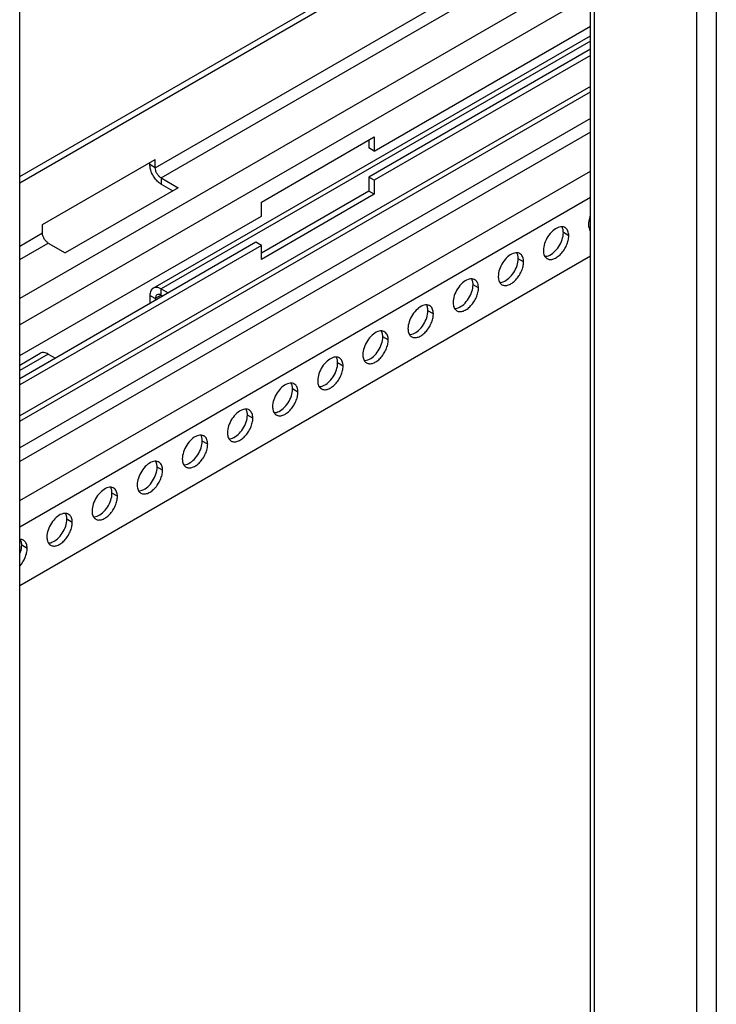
# Model space of a CAD drawing. Header units: inches. Extents: x 5 to 265, y 5 to 171.
# Tile 106 of 212: x 190.53 to 195.99, y 92.91 to 100.62. Entities that reach past the tile are written whole.
import ezdxf

# ---------------------------------------------------------------- set-up
doc = ezdxf.new("R2010")
doc.units = ezdxf.units.IN
doc.header["$LTSCALE"] = 14.96
doc.header["$MEASUREMENT"] = 0
doc.layers.get('0').update_dxf_attribs({"linetype": 'CONTINUOUS'})
doc.layers.add('03_ALL_AXES', color=7, linetype='CONTINUOUS')

msp = doc.modelspace()

# ---------------------------------------------------------------- linework, layer by layer
at = {"color": 7, "linetype": 'Continuous'}
for p, q in [((190.5337, 73.151), (190.5337, 126.143)), ((195.8363, 124.5603), (195.8363, 58.4236)), ((195.9904, 124.5603), (195.9904, 58.4236)), ((195.0046, 60.5139), (195.0046, 123.458)), ((195.0365, 60.4694), (195.0365, 123.438)), ((190.5337, 99.3942), (195.0046, 101.9755)), ((190.5337, 99.3452), (195.0046, 101.9265)), ((191.5957, 99.4628), (195.0046, 101.4309)), ((191.6417, 99.3832), (195.0046, 101.3248)), ((195.0046, 101.0186), (190.5337, 98.4373)), ((195.0046, 100.8144), (190.5337, 98.2332)), ((191.5792, 98.5198), (195.0046, 100.4975)), ((195.0046, 100.4552), (191.6417, 98.5136)), ((195.0046, 100.1), (190.5337, 97.5187)), ((190.5337, 97.4765), (195.0046, 100.0577)), ((195.0046, 99.8485), (190.5337, 97.2672)), ((195.0046, 99.7424), (190.5337, 97.1611)), ((192.4266, 99.1934), (193.3105, 99.7037)), ((193.268, 99.6792), (193.268, 99.6183)), ((193.3105, 99.7037), (193.3105, 99.5938)), ((193.3105, 99.5938), (193.268, 99.6183)), ((190.7119, 99.0178), (191.5957, 99.5281)), ((191.5957, 99.4628), (191.5957, 99.5281)), ((190.5337, 96.8549), (195.0046, 99.4362)), ((191.5533, 99.4873), (191.5533, 99.5036)), ((191.5957, 99.4628), (191.5533, 99.4873)), ((191.6417, 99.3832), (191.6417, 99.3342)), ((191.6417, 99.3832), (191.7748, 99.3063)), ((193.268, 99.3889), (193.268, 99.2791)), ((193.3105, 99.3644), (193.268, 99.3889)), ((193.3105, 99.3644), (193.3105, 99.2546)), ((191.7748, 99.3063), (190.8909, 98.796)), ((191.6417, 99.3342), (191.7324, 99.2819)), ((193.268, 99.2791), (192.4266, 98.7933)), ((193.3105, 99.2546), (193.268, 99.2791)), ((190.5337, 96.6508), (195.0046, 99.2321)), ((193.3105, 99.2546), (192.4266, 98.7443)), ((192.4266, 99.0835), (192.4266, 99.1934)), ((190.5337, 97.9907), (192.4266, 99.0835)), ((190.7119, 98.9525), (190.7119, 99.0178)), ((190.5337, 98.8496), (190.7119, 98.9525)), ((192.3842, 98.8786), (190.5337, 97.8102)), ((190.5337, 98.7435), (190.7578, 98.8729)), ((192.4266, 98.8541), (190.5337, 97.7612)), ((190.7578, 98.8729), (190.8909, 98.796)), ((192.4266, 98.8541), (192.3842, 98.8786)), ((192.4266, 98.7443), (192.4266, 98.8541)), ((190.5337, 96.1911), (195.0046, 98.7724)), ((191.6417, 98.4646), (191.6417, 98.5136)), ((191.6417, 98.5136), (191.6968, 98.4818)), ((191.5533, 98.4626), (191.5533, 98.3989)), ((191.5957, 98.4381), (191.5533, 98.4626)), ((191.6417, 98.4646), (191.5957, 98.4381)), ((191.5957, 98.4381), (191.5957, 98.4234)), ((191.6417, 98.4646), (191.6544, 98.4573)), ((190.5337, 97.9162), (190.6953, 98.0095)), ((190.7578, 98.0033), (190.5337, 97.8739)), ((190.7578, 98.0033), (190.813, 97.9715))]:
    msp.add_line(p, q, dxfattribs=at)
for points, knots in [([(191.618, 99.3517), (191.6083, 99.3603), (191.5907, 99.3802), (191.5704, 99.4143), (191.557, 99.4505), (191.5533, 99.4754), (191.5533, 99.4873)], [0, 0, 0, 0, 0.251964, 0.514399, 0.769205, 1, 1, 1, 1]), ([(191.6417, 99.3832), (191.6352, 99.387), (191.6228, 99.3973), (191.6084, 99.417), (191.5986, 99.4394), (191.5957, 99.4553), (191.5957, 99.4628)], [0, 0, 0, 0, 0.237222, 0.499999, 0.762776, 1, 1, 1, 1]), ([(191.6417, 99.3342), (191.6397, 99.3354), (191.6313, 99.3405), (191.6235, 99.3467), (191.618, 99.3517)], [0, 0, 0, 0, 0.238551, 1, 1, 1, 1]), ([(190.7578, 98.8729), (190.7513, 98.8766), (190.7389, 98.887), (190.7245, 98.9067), (190.7147, 98.9291), (190.7119, 98.945), (190.7119, 98.9525)], [0, 0, 0, 0, 0.237222, 0.499999, 0.762776, 1, 1, 1, 1]), ([(191.5792, 98.5198), (191.5751, 98.5174), (191.5674, 98.5109), (191.5591, 98.4975), (191.5543, 98.481), (191.5533, 98.4689), (191.5533, 98.4626)], [0, 0, 0, 0, 0.217755, 0.450891, 0.710462, 1, 1, 1, 1]), ([(191.6417, 98.5136), (191.6362, 98.5168), (191.6253, 98.522), (191.6085, 98.526), (191.5928, 98.5256), (191.5833, 98.5222), (191.5792, 98.5198)], [0, 0, 0, 0, 0.289537, 0.549107, 0.782244, 1, 1, 1, 1]), ([(191.6092, 98.4678), (191.6048, 98.4653), (191.5972, 98.4558), (191.5957, 98.4443), (191.5957, 98.4381)], [0, 0, 0, 0, 0.449242, 1, 1, 1, 1]), ([(191.6417, 98.4646), (191.6363, 98.4677), (191.6256, 98.4722), (191.6136, 98.4704), (191.6092, 98.4678)], [0, 0, 0, 0, 0.550756, 1, 1, 1, 1]), ([(190.7578, 98.0033), (190.7523, 98.0065), (190.7414, 98.0117), (190.7247, 98.0157), (190.7089, 98.0153), (190.6994, 98.0119), (190.6953, 98.0095)], [0, 0, 0, 0, 0.289537, 0.549107, 0.782244, 1, 1, 1, 1])]:
    msp.add_open_spline(points, degree=3, knots=knots, dxfattribs=at)
at = {"layer": '03_ALL_AXES', "color": 7, "linetype": 'Continuous'}
for p, q in [((193.3105, 99.5938), (195.0046, 100.5719)), ((195.0046, 100.3915), (193.268, 99.3889)), ((195.0046, 100.3425), (193.3105, 99.3644)), ((194.8346, 98.9298), (194.7922, 98.9543)), ((194.4811, 98.7257), (194.4387, 98.7502)), ((194.1275, 98.5216), (194.0851, 98.5461)), ((193.774, 98.3174), (193.7315, 98.3419)), ((193.4204, 98.1133), (193.378, 98.1378)), ((193.0669, 97.9092), (193.0244, 97.9337)), ((192.7133, 97.7051), (192.6709, 97.7296)), ((192.3598, 97.5009), (192.3173, 97.5254)), ((192.0062, 97.2968), (191.9638, 97.3213)), ((191.6527, 97.0927), (191.6102, 97.1172)), ((191.2991, 96.8886), (191.2567, 96.9131)), ((190.9456, 96.6845), (190.9031, 96.709)), ((190.592, 96.4803), (190.5496, 96.5048))]:
    msp.add_line(p, q, dxfattribs=at)
for centre, radius, start, end in [((194.7798, 98.9422), 0.0585, 84.93166, 89.90132), ((194.782, 98.9533), 0.0471, 51.40328, 60.02865), ((195.0501, 99.0028), 0.0578, 211.72213, 216.00396), ((195.0019, 99.0354), 0.0626, 269.87248, 272.01325), ((194.4262, 98.7381), 0.0585, 84.93166, 89.90132), ((194.4284, 98.7492), 0.0471, 51.40328, 60.02865), ((194.6886, 98.7916), 0.0471, 231.40328, 240.02865), ((194.0727, 98.5339), 0.0585, 84.93166, 89.90132), ((194.0749, 98.545), 0.0471, 51.40328, 60.02865), ((194.335, 98.5875), 0.0471, 231.40328, 240.02865), ((193.7191, 98.3298), 0.0585, 84.93166, 89.90132), ((193.7213, 98.3409), 0.0471, 51.40328, 60.02865), ((193.9815, 98.3834), 0.0471, 231.40328, 240.02865), ((193.3656, 98.1257), 0.0585, 84.93166, 89.90132), ((193.3678, 98.1368), 0.0471, 51.40328, 60.02865), ((193.6279, 98.1792), 0.0471, 231.40328, 240.02865), ((193.012, 97.9216), 0.0585, 84.93166, 89.90132), ((193.0142, 97.9327), 0.0471, 51.40328, 60.02865), ((193.2744, 97.9751), 0.0471, 231.40328, 240.02865), ((192.6585, 97.7174), 0.0585, 84.93166, 89.90132), ((192.6607, 97.7285), 0.0471, 51.40328, 60.02865), ((192.9208, 97.771), 0.0471, 231.40328, 240.02865), ((192.3049, 97.5133), 0.0585, 84.93166, 89.90132), ((192.3071, 97.5244), 0.0471, 51.40328, 60.02865), ((192.5673, 97.5669), 0.0471, 231.40328, 240.02865), ((191.9514, 97.3092), 0.0585, 84.93166, 89.90132), ((191.9536, 97.3203), 0.0471, 51.40328, 60.02865), ((192.2137, 97.3628), 0.0471, 231.40328, 240.02865), ((191.5978, 97.1051), 0.0585, 84.93166, 89.90132), ((191.6, 97.1162), 0.0471, 51.40328, 60.02865), ((191.8602, 97.1586), 0.0471, 231.40328, 240.02865), ((191.2443, 96.901), 0.0585, 84.93166, 89.90132), ((191.2465, 96.9121), 0.0471, 51.40328, 60.02865), ((191.5066, 96.9545), 0.0471, 231.40328, 240.02865), ((190.8907, 96.6968), 0.0585, 84.93166, 89.90132), ((190.8929, 96.7079), 0.0471, 51.40328, 60.02865), ((191.1531, 96.7504), 0.0471, 231.40328, 240.02865), ((190.5372, 96.4927), 0.0585, 84.93166, 89.90132), ((190.5394, 96.5038), 0.0471, 51.40328, 60.02865), ((190.7995, 96.5463), 0.0471, 231.40328, 240.02865)]:
    msp.add_arc(centre, radius, start, end, dxfattribs=at)
for points, knots in [([(195.0033, 99.0856), (195.0011, 99.08), (194.9936, 99.0586), (194.9895, 99.0358), (194.9895, 99.0192)], [0, 0, 0, 0, 0.266461, 1, 1, 1, 1]), ([(194.7525, 98.9954), (194.7367, 98.9895), (194.7056, 98.9684), (194.6692, 98.9243), (194.6435, 98.8717), (194.6359, 98.8333), (194.6359, 98.8151)], [0, 0, 0, 0, 0.22565, 0.487907, 0.756853, 1, 1, 1, 1]), ([(194.7799, 99.0007), (194.7777, 99.0007), (194.7684, 99.0002), (194.7592, 98.9979), (194.7525, 98.9954)], [0, 0, 0, 0, 0.235436, 1, 1, 1, 1]), ([(194.7862, 98.9901), (194.7858, 98.9911), (194.7843, 98.9949), (194.7824, 98.9985), (194.7808, 99.0011)], [0, 0, 0, 0, 0.257173, 1, 1, 1, 1]), ([(194.8055, 98.9941), (194.804, 98.995), (194.7975, 98.9982), (194.7904, 99), (194.785, 99.0005)], [0, 0, 0, 0, 0.245653, 1, 1, 1, 1]), ([(194.7922, 98.9543), (194.7922, 98.9575), (194.7917, 98.9697), (194.7894, 98.9818), (194.7862, 98.9901)], [0, 0, 0, 0, 0.268124, 1, 1, 1, 1]), ([(194.8346, 98.9298), (194.8346, 98.9362), (194.8337, 98.9483), (194.8283, 98.9698), (194.8192, 98.9839), (194.8114, 98.9901)], [0, 0, 0, 0, 0.287162, 0.548363, 1, 1, 1, 1]), ([(194.9895, 99.0192), (194.9895, 99.0147), (194.9903, 98.9986), (194.9948, 98.9823), (195.0009, 98.9724)], [0, 0, 0, 0, 0.276625, 1, 1, 1, 1]), ([(194.665, 98.7508), (194.6721, 98.7467), (194.6897, 98.7422), (194.7181, 98.7479), (194.7471, 98.7637), (194.7749, 98.7883), (194.7994, 98.8198), (194.8187, 98.8555), (194.8313, 98.8925), (194.8346, 98.9178), (194.8346, 98.9298)], [0, 0, 0, 0, 0.086936, 0.18641, 0.303807, 0.437621, 0.582126, 0.729411, 0.871212, 1, 1, 1, 1]), ([(194.6756, 98.774), (194.6914, 98.7799), (194.7225, 98.801), (194.759, 98.8451), (194.7846, 98.8977), (194.7922, 98.9361), (194.7922, 98.9543)], [0, 0, 0, 0, 0.22565, 0.487907, 0.756853, 1, 1, 1, 1]), ([(194.399, 98.7913), (194.3831, 98.7853), (194.3521, 98.7643), (194.3156, 98.7202), (194.29, 98.6676), (194.2824, 98.6292), (194.2824, 98.611)], [0, 0, 0, 0, 0.22565, 0.487907, 0.756853, 1, 1, 1, 1]), ([(194.3221, 98.5699), (194.3379, 98.5758), (194.369, 98.5969), (194.4054, 98.6409), (194.4311, 98.6936), (194.4387, 98.732), (194.4387, 98.7502)], [0, 0, 0, 0, 0.22565, 0.487907, 0.756853, 1, 1, 1, 1]), ([(194.4263, 98.7966), (194.4241, 98.7966), (194.4148, 98.7961), (194.4057, 98.7937), (194.399, 98.7913)], [0, 0, 0, 0, 0.235436, 1, 1, 1, 1]), ([(194.4327, 98.7859), (194.4323, 98.7869), (194.4307, 98.7907), (194.4288, 98.7944), (194.4272, 98.797)], [0, 0, 0, 0, 0.257173, 1, 1, 1, 1]), ([(194.452, 98.79), (194.4504, 98.7909), (194.444, 98.7941), (194.4368, 98.7959), (194.4314, 98.7963)], [0, 0, 0, 0, 0.245653, 1, 1, 1, 1]), ([(194.4387, 98.7502), (194.4387, 98.7534), (194.4382, 98.7655), (194.4358, 98.7777), (194.4327, 98.7859)], [0, 0, 0, 0, 0.268124, 1, 1, 1, 1]), ([(194.4811, 98.7257), (194.4811, 98.732), (194.4802, 98.7442), (194.4748, 98.7657), (194.4657, 98.7798), (194.4578, 98.786)], [0, 0, 0, 0, 0.287162, 0.548363, 1, 1, 1, 1]), ([(194.6359, 98.8151), (194.6359, 98.8106), (194.6368, 98.7945), (194.6412, 98.7782), (194.6474, 98.7683)], [0, 0, 0, 0, 0.276625, 1, 1, 1, 1]), ([(194.6474, 98.7683), (194.6482, 98.7669), (194.6515, 98.762), (194.6557, 98.7575), (194.6592, 98.7548)], [0, 0, 0, 0, 0.258072, 1, 1, 1, 1]), ([(194.6483, 98.7687), (194.6504, 98.7687), (194.6598, 98.7692), (194.6689, 98.7715), (194.6756, 98.774)], [0, 0, 0, 0, 0.235436, 1, 1, 1, 1]), ([(194.3115, 98.5466), (194.3185, 98.5426), (194.3361, 98.5381), (194.3645, 98.5437), (194.3935, 98.5596), (194.4213, 98.5842), (194.4458, 98.6156), (194.4652, 98.6513), (194.4777, 98.6884), (194.4811, 98.7137), (194.4811, 98.7257)], [0, 0, 0, 0, 0.086936, 0.18641, 0.303807, 0.437621, 0.582126, 0.729411, 0.871212, 1, 1, 1, 1]), ([(194.0454, 98.5871), (194.0296, 98.5812), (193.9985, 98.5602), (193.962, 98.5161), (193.9364, 98.4634), (193.9288, 98.4251), (193.9288, 98.4068)], [0, 0, 0, 0, 0.22565, 0.487907, 0.756853, 1, 1, 1, 1]), ([(194.0728, 98.5925), (194.0706, 98.5925), (194.0613, 98.592), (194.0521, 98.5896), (194.0454, 98.5871)], [0, 0, 0, 0, 0.235436, 1, 1, 1, 1]), ([(194.0791, 98.5818), (194.0787, 98.5828), (194.0772, 98.5866), (194.0753, 98.5903), (194.0737, 98.5929)], [0, 0, 0, 0, 0.257173, 1, 1, 1, 1]), ([(194.0984, 98.5859), (194.0969, 98.5868), (194.0904, 98.59), (194.0833, 98.5917), (194.0778, 98.5922)], [0, 0, 0, 0, 0.245653, 1, 1, 1, 1]), ([(194.2824, 98.611), (194.2824, 98.6065), (194.2832, 98.5904), (194.2877, 98.5741), (194.2938, 98.5641)], [0, 0, 0, 0, 0.276625, 1, 1, 1, 1]), ([(193.9579, 98.3425), (193.965, 98.3385), (193.9826, 98.3339), (194.011, 98.3396), (194.04, 98.3555), (194.0678, 98.3801), (194.0923, 98.4115), (194.1116, 98.4472), (194.1242, 98.4843), (194.1275, 98.5096), (194.1275, 98.5216)], [0, 0, 0, 0, 0.086936, 0.18641, 0.303807, 0.437621, 0.582126, 0.729411, 0.871212, 1, 1, 1, 1]), ([(193.9685, 98.3658), (193.9843, 98.3717), (194.0154, 98.3927), (194.0519, 98.4368), (194.0775, 98.4894), (194.0851, 98.5278), (194.0851, 98.5461)], [0, 0, 0, 0, 0.22565, 0.487907, 0.756853, 1, 1, 1, 1]), ([(194.0851, 98.5461), (194.0851, 98.5493), (194.0846, 98.5614), (194.0823, 98.5735), (194.0791, 98.5818)], [0, 0, 0, 0, 0.268124, 1, 1, 1, 1]), ([(194.1275, 98.5216), (194.1275, 98.5279), (194.1266, 98.5401), (194.1212, 98.5616), (194.1121, 98.5756), (194.1043, 98.5819)], [0, 0, 0, 0, 0.287162, 0.548363, 1, 1, 1, 1]), ([(194.2938, 98.5641), (194.2946, 98.5628), (194.298, 98.5578), (194.3021, 98.5534), (194.3056, 98.5506)], [0, 0, 0, 0, 0.258072, 1, 1, 1, 1]), ([(194.2947, 98.5646), (194.2969, 98.5646), (194.3062, 98.565), (194.3154, 98.5674), (194.3221, 98.5699)], [0, 0, 0, 0, 0.235436, 1, 1, 1, 1]), ([(193.6919, 98.383), (193.676, 98.3771), (193.645, 98.356), (193.6085, 98.312), (193.5829, 98.2593), (193.5753, 98.2209), (193.5753, 98.2027)], [0, 0, 0, 0, 0.22565, 0.487907, 0.756853, 1, 1, 1, 1]), ([(193.7192, 98.3883), (193.717, 98.3883), (193.7077, 98.3879), (193.6985, 98.3855), (193.6919, 98.383)], [0, 0, 0, 0, 0.235436, 1, 1, 1, 1]), ([(193.7256, 98.3777), (193.7252, 98.3787), (193.7236, 98.3825), (193.7217, 98.3862), (193.7201, 98.3888)], [0, 0, 0, 0, 0.257173, 1, 1, 1, 1]), ([(193.7449, 98.3817), (193.7433, 98.3826), (193.7369, 98.3859), (193.7297, 98.3876), (193.7243, 98.3881)], [0, 0, 0, 0, 0.245653, 1, 1, 1, 1]), ([(193.7315, 98.3419), (193.7315, 98.3452), (193.7311, 98.3573), (193.7287, 98.3694), (193.7256, 98.3777)], [0, 0, 0, 0, 0.268124, 1, 1, 1, 1]), ([(193.774, 98.3174), (193.774, 98.3238), (193.7731, 98.336), (193.7677, 98.3575), (193.7585, 98.3715), (193.7507, 98.3778)], [0, 0, 0, 0, 0.287162, 0.548363, 1, 1, 1, 1]), ([(193.9288, 98.4068), (193.9288, 98.4024), (193.9296, 98.3863), (193.9341, 98.37), (193.9403, 98.36)], [0, 0, 0, 0, 0.276625, 1, 1, 1, 1]), ([(193.9403, 98.36), (193.9411, 98.3587), (193.9444, 98.3537), (193.9486, 98.3493), (193.9521, 98.3465)], [0, 0, 0, 0, 0.258072, 1, 1, 1, 1]), ([(193.9412, 98.3604), (193.9433, 98.3604), (193.9527, 98.3609), (193.9618, 98.3633), (193.9685, 98.3658)], [0, 0, 0, 0, 0.235436, 1, 1, 1, 1]), ([(193.6044, 98.1384), (193.6114, 98.1344), (193.629, 98.1298), (193.6574, 98.1355), (193.6864, 98.1513), (193.7142, 98.176), (193.7387, 98.2074), (193.7581, 98.2431), (193.7706, 98.2802), (193.774, 98.3054), (193.774, 98.3174)], [0, 0, 0, 0, 0.086936, 0.18641, 0.303807, 0.437621, 0.582126, 0.729411, 0.871212, 1, 1, 1, 1]), ([(193.6149, 98.1616), (193.6308, 98.1676), (193.6619, 98.1886), (193.6983, 98.2327), (193.724, 98.2853), (193.7315, 98.3237), (193.7315, 98.3419)], [0, 0, 0, 0, 0.22565, 0.487907, 0.756853, 1, 1, 1, 1]), ([(193.5753, 98.2027), (193.5753, 98.1982), (193.5761, 98.1821), (193.5806, 98.1658), (193.5867, 98.1559)], [0, 0, 0, 0, 0.276625, 1, 1, 1, 1]), ([(193.3383, 98.1789), (193.3225, 98.173), (193.2914, 98.1519), (193.2549, 98.1078), (193.2293, 98.0552), (193.2217, 98.0168), (193.2217, 97.9986)], [0, 0, 0, 0, 0.22565, 0.487907, 0.756853, 1, 1, 1, 1]), ([(193.2614, 97.9575), (193.2772, 97.9634), (193.3083, 97.9845), (193.3448, 98.0286), (193.3704, 98.0812), (193.378, 98.1196), (193.378, 98.1378)], [0, 0, 0, 0, 0.22565, 0.487907, 0.756853, 1, 1, 1, 1]), ([(193.3657, 98.1842), (193.3635, 98.1842), (193.3542, 98.1837), (193.345, 98.1814), (193.3383, 98.1789)], [0, 0, 0, 0, 0.235436, 1, 1, 1, 1]), ([(193.372, 98.1736), (193.3716, 98.1746), (193.3701, 98.1784), (193.3682, 98.182), (193.3666, 98.1846)], [0, 0, 0, 0, 0.257173, 1, 1, 1, 1]), ([(193.3913, 98.1776), (193.3898, 98.1785), (193.3833, 98.1818), (193.3762, 98.1835), (193.3707, 98.184)], [0, 0, 0, 0, 0.245653, 1, 1, 1, 1]), ([(193.378, 98.1378), (193.378, 98.1411), (193.3775, 98.1532), (193.3752, 98.1653), (193.372, 98.1736)], [0, 0, 0, 0, 0.268124, 1, 1, 1, 1]), ([(193.4204, 98.1133), (193.4204, 98.1197), (193.4195, 98.1319), (193.4141, 98.1534), (193.405, 98.1674), (193.3972, 98.1736)], [0, 0, 0, 0, 0.287162, 0.548363, 1, 1, 1, 1]), ([(193.5867, 98.1559), (193.5875, 98.1546), (193.5909, 98.1496), (193.595, 98.1452), (193.5985, 98.1424)], [0, 0, 0, 0, 0.258072, 1, 1, 1, 1]), ([(193.5876, 98.1563), (193.5898, 98.1563), (193.5991, 98.1568), (193.6083, 98.1591), (193.6149, 98.1616)], [0, 0, 0, 0, 0.235436, 1, 1, 1, 1]), ([(193.2508, 97.9343), (193.2578, 97.9302), (193.2755, 97.9257), (193.3039, 97.9314), (193.3329, 97.9472), (193.3607, 97.9718), (193.3852, 98.0033), (193.4045, 98.039), (193.4171, 98.0761), (193.4204, 98.1013), (193.4204, 98.1133)], [0, 0, 0, 0, 0.086936, 0.18641, 0.303807, 0.437621, 0.582126, 0.729411, 0.871212, 1, 1, 1, 1]), ([(192.9848, 97.9748), (192.9689, 97.9688), (192.9379, 97.9478), (192.9014, 97.9037), (192.8758, 97.8511), (192.8682, 97.8127), (192.8682, 97.7945)], [0, 0, 0, 0, 0.22565, 0.487907, 0.756853, 1, 1, 1, 1]), ([(193.0121, 97.9801), (193.0099, 97.9801), (193.0006, 97.9796), (192.9914, 97.9773), (192.9848, 97.9748)], [0, 0, 0, 0, 0.235436, 1, 1, 1, 1]), ([(193.0185, 97.9695), (193.0181, 97.9704), (193.0165, 97.9742), (193.0146, 97.9779), (193.013, 97.9805)], [0, 0, 0, 0, 0.257173, 1, 1, 1, 1]), ([(193.0378, 97.9735), (193.0362, 97.9744), (193.0298, 97.9776), (193.0226, 97.9794), (193.0172, 97.9799)], [0, 0, 0, 0, 0.245653, 1, 1, 1, 1]), ([(193.0244, 97.9337), (193.0244, 97.9369), (193.024, 97.949), (193.0216, 97.9612), (193.0185, 97.9695)], [0, 0, 0, 0, 0.268124, 1, 1, 1, 1]), ([(193.0669, 97.9092), (193.0669, 97.9155), (193.066, 97.9277), (193.0606, 97.9492), (193.0514, 97.9633), (193.0436, 97.9695)], [0, 0, 0, 0, 0.287162, 0.548363, 1, 1, 1, 1]), ([(193.2217, 97.9986), (193.2217, 97.9941), (193.2225, 97.978), (193.227, 97.9617), (193.2332, 97.9518)], [0, 0, 0, 0, 0.276625, 1, 1, 1, 1]), ([(192.8973, 97.7302), (192.9043, 97.7261), (192.9219, 97.7216), (192.9503, 97.7273), (192.9793, 97.7431), (193.0071, 97.7677), (193.0316, 97.7991), (193.051, 97.8349), (193.0635, 97.8719), (193.0669, 97.8972), (193.0669, 97.9092)], [0, 0, 0, 0, 0.086936, 0.18641, 0.303807, 0.437621, 0.582126, 0.729411, 0.871212, 1, 1, 1, 1]), ([(192.9078, 97.7534), (192.9237, 97.7593), (192.9548, 97.7804), (192.9912, 97.8245), (193.0169, 97.8771), (193.0244, 97.9155), (193.0244, 97.9337)], [0, 0, 0, 0, 0.22565, 0.487907, 0.756853, 1, 1, 1, 1]), ([(193.2332, 97.9518), (193.234, 97.9505), (193.2373, 97.9455), (193.2415, 97.941), (193.245, 97.9383)], [0, 0, 0, 0, 0.258072, 1, 1, 1, 1]), ([(193.234, 97.9522), (193.2362, 97.9522), (193.2456, 97.9527), (193.2547, 97.955), (193.2614, 97.9575)], [0, 0, 0, 0, 0.235436, 1, 1, 1, 1]), ([(192.6312, 97.7706), (192.6154, 97.7647), (192.5843, 97.7437), (192.5478, 97.6996), (192.5222, 97.647), (192.5146, 97.6086), (192.5146, 97.5904)], [0, 0, 0, 0, 0.22565, 0.487907, 0.756853, 1, 1, 1, 1]), ([(192.6586, 97.776), (192.6564, 97.776), (192.6471, 97.7755), (192.6379, 97.7731), (192.6312, 97.7706)], [0, 0, 0, 0, 0.235436, 1, 1, 1, 1]), ([(192.6649, 97.7653), (192.6645, 97.7663), (192.663, 97.7701), (192.6611, 97.7738), (192.6595, 97.7764)], [0, 0, 0, 0, 0.257173, 1, 1, 1, 1]), ([(192.6842, 97.7694), (192.6827, 97.7703), (192.6762, 97.7735), (192.6691, 97.7753), (192.6636, 97.7757)], [0, 0, 0, 0, 0.245653, 1, 1, 1, 1]), ([(192.6709, 97.7296), (192.6709, 97.7328), (192.6704, 97.7449), (192.6681, 97.7571), (192.6649, 97.7653)], [0, 0, 0, 0, 0.268124, 1, 1, 1, 1]), ([(192.7133, 97.7051), (192.7133, 97.7114), (192.7124, 97.7236), (192.707, 97.7451), (192.6979, 97.7592), (192.6901, 97.7654)], [0, 0, 0, 0, 0.287162, 0.548363, 1, 1, 1, 1]), ([(192.8682, 97.7945), (192.8682, 97.79), (192.869, 97.7739), (192.8734, 97.7576), (192.8796, 97.7476)], [0, 0, 0, 0, 0.276625, 1, 1, 1, 1]), ([(192.8796, 97.7476), (192.8804, 97.7463), (192.8838, 97.7414), (192.8879, 97.7369), (192.8914, 97.7342)], [0, 0, 0, 0, 0.258072, 1, 1, 1, 1]), ([(192.8805, 97.7481), (192.8827, 97.7481), (192.892, 97.7485), (192.9012, 97.7509), (192.9078, 97.7534)], [0, 0, 0, 0, 0.235436, 1, 1, 1, 1]), ([(192.5437, 97.526), (192.5507, 97.522), (192.5684, 97.5174), (192.5968, 97.5231), (192.6257, 97.539), (192.6536, 97.5636), (192.6781, 97.595), (192.6974, 97.6307), (192.71, 97.6678), (192.7133, 97.6931), (192.7133, 97.7051)], [0, 0, 0, 0, 0.086936, 0.18641, 0.303807, 0.437621, 0.582126, 0.729411, 0.871212, 1, 1, 1, 1]), ([(192.5543, 97.5493), (192.5701, 97.5552), (192.6012, 97.5762), (192.6377, 97.6203), (192.6633, 97.673), (192.6709, 97.7113), (192.6709, 97.7296)], [0, 0, 0, 0, 0.22565, 0.487907, 0.756853, 1, 1, 1, 1]), ([(192.5146, 97.5904), (192.5146, 97.5859), (192.5154, 97.5698), (192.5199, 97.5535), (192.5261, 97.5435)], [0, 0, 0, 0, 0.276625, 1, 1, 1, 1]), ([(192.2777, 97.5665), (192.2618, 97.5606), (192.2308, 97.5395), (192.1943, 97.4955), (192.1686, 97.4428), (192.1611, 97.4045), (192.1611, 97.3862)], [0, 0, 0, 0, 0.22565, 0.487907, 0.756853, 1, 1, 1, 1]), ([(192.2007, 97.3451), (192.2166, 97.3511), (192.2477, 97.3721), (192.2841, 97.4162), (192.3098, 97.4688), (192.3173, 97.5072), (192.3173, 97.5254)], [0, 0, 0, 0, 0.22565, 0.487907, 0.756853, 1, 1, 1, 1]), ([(192.305, 97.5718), (192.3028, 97.5719), (192.2935, 97.5714), (192.2843, 97.569), (192.2777, 97.5665)], [0, 0, 0, 0, 0.235436, 1, 1, 1, 1]), ([(192.3113, 97.5612), (192.311, 97.5622), (192.3094, 97.566), (192.3075, 97.5697), (192.3059, 97.5723)], [0, 0, 0, 0, 0.257173, 1, 1, 1, 1]), ([(192.3307, 97.5653), (192.3291, 97.5661), (192.3227, 97.5694), (192.3155, 97.5711), (192.3101, 97.5716)], [0, 0, 0, 0, 0.245653, 1, 1, 1, 1]), ([(192.3173, 97.5254), (192.3173, 97.5287), (192.3169, 97.5408), (192.3145, 97.5529), (192.3113, 97.5612)], [0, 0, 0, 0, 0.268124, 1, 1, 1, 1]), ([(192.3598, 97.5009), (192.3598, 97.5073), (192.3589, 97.5195), (192.3534, 97.541), (192.3443, 97.555), (192.3365, 97.5613)], [0, 0, 0, 0, 0.287162, 0.548363, 1, 1, 1, 1]), ([(192.5261, 97.5435), (192.5269, 97.5422), (192.5302, 97.5372), (192.5344, 97.5328), (192.5379, 97.53)], [0, 0, 0, 0, 0.258072, 1, 1, 1, 1]), ([(192.5269, 97.5439), (192.5291, 97.5439), (192.5385, 97.5444), (192.5476, 97.5468), (192.5543, 97.5493)], [0, 0, 0, 0, 0.235436, 1, 1, 1, 1]), ([(192.1902, 97.3219), (192.1972, 97.3179), (192.2148, 97.3133), (192.2432, 97.319), (192.2722, 97.3349), (192.3, 97.3595), (192.3245, 97.3909), (192.3439, 97.4266), (192.3564, 97.4637), (192.3598, 97.4889), (192.3598, 97.5009)], [0, 0, 0, 0, 0.086936, 0.18641, 0.303807, 0.437621, 0.582126, 0.729411, 0.871212, 1, 1, 1, 1]), ([(191.9241, 97.3624), (191.9083, 97.3565), (191.8772, 97.3354), (191.8407, 97.2913), (191.8151, 97.2387), (191.8075, 97.2003), (191.8075, 97.1821)], [0, 0, 0, 0, 0.22565, 0.487907, 0.756853, 1, 1, 1, 1]), ([(191.9515, 97.3677), (191.9493, 97.3677), (191.94, 97.3672), (191.9308, 97.3649), (191.9241, 97.3624)], [0, 0, 0, 0, 0.235436, 1, 1, 1, 1]), ([(191.9578, 97.3571), (191.9574, 97.3581), (191.9559, 97.3619), (191.954, 97.3655), (191.9524, 97.3681)], [0, 0, 0, 0, 0.257173, 1, 1, 1, 1]), ([(191.9771, 97.3611), (191.9756, 97.362), (191.9691, 97.3653), (191.962, 97.367), (191.9565, 97.3675)], [0, 0, 0, 0, 0.245653, 1, 1, 1, 1]), ([(191.9638, 97.3213), (191.9638, 97.3246), (191.9633, 97.3367), (191.961, 97.3488), (191.9578, 97.3571)], [0, 0, 0, 0, 0.268124, 1, 1, 1, 1]), ([(192.0062, 97.2968), (192.0062, 97.3032), (192.0053, 97.3154), (191.9999, 97.3369), (191.9908, 97.3509), (191.983, 97.3571)], [0, 0, 0, 0, 0.287162, 0.548363, 1, 1, 1, 1]), ([(192.1611, 97.3862), (192.1611, 97.3818), (192.1619, 97.3656), (192.1663, 97.3494), (192.1725, 97.3394)], [0, 0, 0, 0, 0.276625, 1, 1, 1, 1]), ([(191.8366, 97.1178), (191.8436, 97.1137), (191.8613, 97.1092), (191.8897, 97.1149), (191.9186, 97.1307), (191.9464, 97.1554), (191.971, 97.1868), (191.9903, 97.2225), (192.0028, 97.2596), (192.0062, 97.2848), (192.0062, 97.2968)], [0, 0, 0, 0, 0.086936, 0.18641, 0.303807, 0.437621, 0.582126, 0.729411, 0.871212, 1, 1, 1, 1]), ([(191.8472, 97.141), (191.863, 97.1469), (191.8941, 97.168), (191.9306, 97.2121), (191.9562, 97.2647), (191.9638, 97.3031), (191.9638, 97.3213)], [0, 0, 0, 0, 0.22565, 0.487907, 0.756853, 1, 1, 1, 1]), ([(192.1725, 97.3394), (192.1733, 97.3381), (192.1767, 97.3331), (192.1808, 97.3287), (192.1843, 97.3259)], [0, 0, 0, 0, 0.258072, 1, 1, 1, 1]), ([(192.1734, 97.3398), (192.1756, 97.3398), (192.1849, 97.3403), (192.1941, 97.3427), (192.2007, 97.3451)], [0, 0, 0, 0, 0.235436, 1, 1, 1, 1]), ([(191.5706, 97.1583), (191.5547, 97.1524), (191.5237, 97.1313), (191.4872, 97.0872), (191.4615, 97.0346), (191.454, 96.9962), (191.454, 96.978)], [0, 0, 0, 0, 0.22565, 0.487907, 0.756853, 1, 1, 1, 1]), ([(191.5979, 97.1636), (191.5957, 97.1636), (191.5864, 97.1631), (191.5772, 97.1608), (191.5706, 97.1583)], [0, 0, 0, 0, 0.235436, 1, 1, 1, 1]), ([(191.6042, 97.153), (191.6039, 97.154), (191.6023, 97.1578), (191.6004, 97.1614), (191.5988, 97.164)], [0, 0, 0, 0, 0.257173, 1, 1, 1, 1]), ([(191.6236, 97.157), (191.622, 97.1579), (191.6156, 97.1612), (191.6084, 97.1629), (191.603, 97.1634)], [0, 0, 0, 0, 0.245653, 1, 1, 1, 1]), ([(191.6102, 97.1172), (191.6102, 97.1204), (191.6098, 97.1326), (191.6074, 97.1447), (191.6042, 97.153)], [0, 0, 0, 0, 0.268124, 1, 1, 1, 1]), ([(191.6527, 97.0927), (191.6527, 97.0991), (191.6518, 97.1112), (191.6463, 97.1327), (191.6372, 97.1468), (191.6294, 97.153)], [0, 0, 0, 0, 0.287162, 0.548363, 1, 1, 1, 1]), ([(191.8075, 97.1821), (191.8075, 97.1776), (191.8083, 97.1615), (191.8128, 97.1452), (191.8189, 97.1353)], [0, 0, 0, 0, 0.276625, 1, 1, 1, 1]), ([(191.8189, 97.1353), (191.8198, 97.134), (191.8231, 97.129), (191.8273, 97.1246), (191.8308, 97.1218)], [0, 0, 0, 0, 0.258072, 1, 1, 1, 1]), ([(191.8198, 97.1357), (191.822, 97.1357), (191.8314, 97.1362), (191.8405, 97.1385), (191.8472, 97.141)], [0, 0, 0, 0, 0.235436, 1, 1, 1, 1]), ([(191.4831, 96.9137), (191.4901, 96.9096), (191.5077, 96.9051), (191.5361, 96.9108), (191.5651, 96.9266), (191.5929, 96.9512), (191.6174, 96.9827), (191.6368, 97.0184), (191.6493, 97.0554), (191.6527, 97.0807), (191.6527, 97.0927)], [0, 0, 0, 0, 0.086936, 0.18641, 0.303807, 0.437621, 0.582126, 0.729411, 0.871212, 1, 1, 1, 1]), ([(191.4936, 96.9369), (191.5095, 96.9428), (191.5405, 96.9639), (191.577, 97.008), (191.6027, 97.0606), (191.6102, 97.099), (191.6102, 97.1172)], [0, 0, 0, 0, 0.22565, 0.487907, 0.756853, 1, 1, 1, 1]), ([(191.454, 96.978), (191.454, 96.9735), (191.4548, 96.9574), (191.4592, 96.9411), (191.4654, 96.9312)], [0, 0, 0, 0, 0.276625, 1, 1, 1, 1]), ([(191.217, 96.9542), (191.2012, 96.9482), (191.1701, 96.9272), (191.1336, 96.8831), (191.108, 96.8305), (191.1004, 96.7921), (191.1004, 96.7739)], [0, 0, 0, 0, 0.22565, 0.487907, 0.756853, 1, 1, 1, 1]), ([(191.1295, 96.7095), (191.1365, 96.7055), (191.1542, 96.701), (191.1825, 96.7066), (191.2115, 96.7225), (191.2393, 96.7471), (191.2639, 96.7785), (191.2832, 96.8142), (191.2957, 96.8513), (191.2991, 96.8766), (191.2991, 96.8886)], [0, 0, 0, 0, 0.086936, 0.18641, 0.303807, 0.437621, 0.582126, 0.729411, 0.871212, 1, 1, 1, 1]), ([(191.1401, 96.7328), (191.1559, 96.7387), (191.187, 96.7598), (191.2235, 96.8038), (191.2491, 96.8565), (191.2567, 96.8949), (191.2567, 96.9131)], [0, 0, 0, 0, 0.22565, 0.487907, 0.756853, 1, 1, 1, 1]), ([(191.2444, 96.9595), (191.2422, 96.9595), (191.2329, 96.959), (191.2237, 96.9567), (191.217, 96.9542)], [0, 0, 0, 0, 0.235436, 1, 1, 1, 1]), ([(191.2507, 96.9489), (191.2503, 96.9498), (191.2488, 96.9536), (191.2469, 96.9573), (191.2453, 96.9599)], [0, 0, 0, 0, 0.257173, 1, 1, 1, 1]), ([(191.27, 96.9529), (191.2685, 96.9538), (191.262, 96.957), (191.2549, 96.9588), (191.2494, 96.9593)], [0, 0, 0, 0, 0.245653, 1, 1, 1, 1]), ([(191.2567, 96.9131), (191.2567, 96.9163), (191.2562, 96.9284), (191.2539, 96.9406), (191.2507, 96.9489)], [0, 0, 0, 0, 0.268124, 1, 1, 1, 1]), ([(191.2991, 96.8886), (191.2991, 96.8949), (191.2982, 96.9071), (191.2928, 96.9286), (191.2837, 96.9427), (191.2759, 96.9489)], [0, 0, 0, 0, 0.287162, 0.548363, 1, 1, 1, 1]), ([(191.4654, 96.9312), (191.4662, 96.9298), (191.4696, 96.9249), (191.4737, 96.9204), (191.4772, 96.9177)], [0, 0, 0, 0, 0.258072, 1, 1, 1, 1]), ([(191.4663, 96.9316), (191.4685, 96.9316), (191.4778, 96.9321), (191.487, 96.9344), (191.4936, 96.9369)], [0, 0, 0, 0, 0.235436, 1, 1, 1, 1]), ([(190.8635, 96.75), (190.8476, 96.7441), (190.8165, 96.7231), (190.7801, 96.679), (190.7544, 96.6263), (190.7469, 96.588), (190.7469, 96.5697)], [0, 0, 0, 0, 0.22565, 0.487907, 0.756853, 1, 1, 1, 1]), ([(190.8908, 96.7554), (190.8886, 96.7554), (190.8793, 96.7549), (190.8701, 96.7525), (190.8635, 96.75)], [0, 0, 0, 0, 0.235436, 1, 1, 1, 1]), ([(190.8971, 96.7447), (190.8968, 96.7457), (190.8952, 96.7495), (190.8933, 96.7532), (190.8917, 96.7558)], [0, 0, 0, 0, 0.257173, 1, 1, 1, 1]), ([(190.9165, 96.7488), (190.9149, 96.7497), (190.9085, 96.7529), (190.9013, 96.7546), (190.8959, 96.7551)], [0, 0, 0, 0, 0.245653, 1, 1, 1, 1]), ([(190.9031, 96.709), (190.9031, 96.7122), (190.9027, 96.7243), (190.9003, 96.7364), (190.8971, 96.7447)], [0, 0, 0, 0, 0.268124, 1, 1, 1, 1]), ([(190.9456, 96.6845), (190.9456, 96.6908), (190.9447, 96.703), (190.9392, 96.7245), (190.9301, 96.7385), (190.9223, 96.7448)], [0, 0, 0, 0, 0.287162, 0.548363, 1, 1, 1, 1]), ([(191.1004, 96.7739), (191.1004, 96.7694), (191.1012, 96.7533), (191.1057, 96.737), (191.1118, 96.727)], [0, 0, 0, 0, 0.276625, 1, 1, 1, 1]), ([(190.776, 96.5054), (190.783, 96.5014), (190.8006, 96.4968), (190.829, 96.5025), (190.858, 96.5184), (190.8858, 96.543), (190.9103, 96.5744), (190.9297, 96.6101), (190.9422, 96.6472), (190.9456, 96.6725), (190.9456, 96.6845)], [0, 0, 0, 0, 0.086936, 0.18641, 0.303807, 0.437621, 0.582126, 0.729411, 0.871212, 1, 1, 1, 1]), ([(190.7865, 96.5287), (190.8024, 96.5346), (190.8334, 96.5556), (190.8699, 96.5997), (190.8956, 96.6523), (190.9031, 96.6907), (190.9031, 96.709)], [0, 0, 0, 0, 0.22565, 0.487907, 0.756853, 1, 1, 1, 1]), ([(191.1118, 96.727), (191.1127, 96.7257), (191.116, 96.7207), (191.1202, 96.7163), (191.1237, 96.7135)], [0, 0, 0, 0, 0.258072, 1, 1, 1, 1]), ([(191.1127, 96.7275), (191.1149, 96.7275), (191.1242, 96.7279), (191.1334, 96.7303), (191.1401, 96.7328)], [0, 0, 0, 0, 0.235436, 1, 1, 1, 1]), ([(190.5349, 96.4364), (190.5373, 96.4422), (190.5452, 96.4642), (190.5496, 96.4877), (190.5496, 96.5048)], [0, 0, 0, 0, 0.266628, 1, 1, 1, 1]), ([(190.5436, 96.5406), (190.5432, 96.5416), (190.5417, 96.5454), (190.5398, 96.5491), (190.5382, 96.5517)], [0, 0, 0, 0, 0.257173, 1, 1, 1, 1]), ([(190.5629, 96.5447), (190.5614, 96.5455), (190.5549, 96.5488), (190.5477, 96.5505), (190.5423, 96.551)], [0, 0, 0, 0, 0.245653, 1, 1, 1, 1]), ([(190.5496, 96.5048), (190.5496, 96.5081), (190.5491, 96.5202), (190.5468, 96.5323), (190.5436, 96.5406)], [0, 0, 0, 0, 0.268124, 1, 1, 1, 1]), ([(190.592, 96.4803), (190.592, 96.4867), (190.5911, 96.4989), (190.5857, 96.5204), (190.5766, 96.5344), (190.5688, 96.5407)], [0, 0, 0, 0, 0.287162, 0.548363, 1, 1, 1, 1]), ([(190.7469, 96.5697), (190.7469, 96.5653), (190.7477, 96.5492), (190.7521, 96.5329), (190.7583, 96.5229)], [0, 0, 0, 0, 0.276625, 1, 1, 1, 1]), ([(190.7583, 96.5229), (190.7591, 96.5216), (190.7625, 96.5166), (190.7666, 96.5122), (190.7701, 96.5094)], [0, 0, 0, 0, 0.258072, 1, 1, 1, 1]), ([(190.7592, 96.5233), (190.7614, 96.5233), (190.7707, 96.5238), (190.7799, 96.5262), (190.7865, 96.5287)], [0, 0, 0, 0, 0.235436, 1, 1, 1, 1]), ([(190.5342, 96.3427), (190.5518, 96.3622), (190.573, 96.3961), (190.5889, 96.4444), (190.592, 96.4687), (190.592, 96.4803)], [0, 0, 0, 0, 0.519176, 0.771005, 1, 1, 1, 1])]:
    msp.add_open_spline(points, degree=3, knots=knots, dxfattribs=at)

doc.saveas('drawing.dxf')
